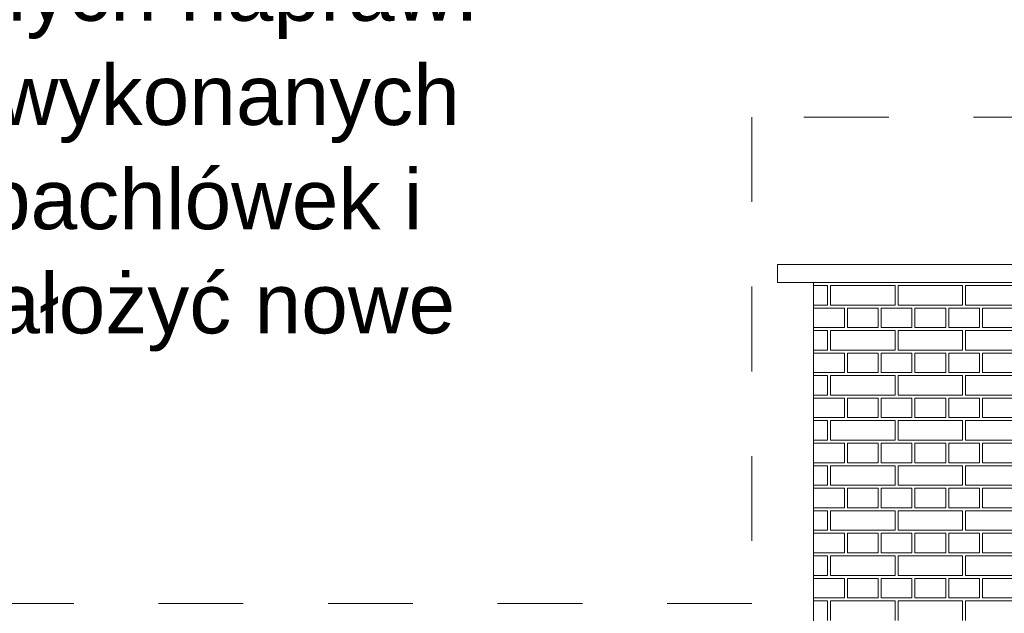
# Model space of a CAD drawing. Extents: x -396299 to -11759, y -15022 to 18278.
# Tile 190 of 205: x -44781 to -41504, y 12999 to 14975. Entities that reach past the tile are written whole.
import ezdxf

# ---------------------------------------------------------------- set-up
doc = ezdxf.new("R2010")
doc.units = 0
doc.header["$MEASUREMENT"] = 0
doc.linetypes.add('Dashed', pattern=[564.444447, 282.222223, -282.222223])
doc.layers.add('A-Opisy_Nr_Pióra__88', color=7, linetype='Continuous', lineweight=20, true_color=0xfd4435)
doc.layers.add('Arch kolorystyka_Nr_Pióra__102', color=7, linetype='Continuous', lineweight=13, true_color=0xcccccc)
doc.layers.add('Arch opisy_Nr_Pióra__5', color=7, linetype='Continuous', lineweight=13)
doc.layers.add('INWENT DACH_Nr_Pióra__21', color=7, linetype='Continuous', lineweight=13)
doc.styles.add('GENERATED_STYLE_10', font='arial.ttf')

# ---------------------------------------------------------------- blocks, each defined once
blk = doc.blocks.new('*X12')
at = {"layer": 'Arch kolorystyka_Nr_Pióra__102', "linetype": 'Continuous'}
for p, q in [((-42092.5, 14090.6), (-42138.7, 14090.6)), ((-42092.5, 14025.6), (-42092.5, 14090.6)), ((-41867.5, 14090.6), (-42082.5, 14090.6)), ((-42082.5, 14025.6), (-42082.5, 14090.6)), ((-41867.5, 14025.6), (-41867.5, 14090.6)), ((-41642.5, 14090.6), (-41857.5, 14090.6)), ((-41857.5, 14025.6), (-41857.5, 14090.6)), ((-41642.5, 14025.6), (-41642.5, 14090.6)), ((-41417.5, 14090.6), (-41632.5, 14090.6)), ((-41632.5, 14025.6), (-41632.5, 14090.6)), ((-42138.7, 14025.6), (-42092.5, 14025.6)), ((-42138.7, 14015.6), (-42138.7, 13950.6)), ((-42138.7, 14015.6), (-42036.2, 14015.6)), ((-42082.5, 14025.6), (-41867.5, 14025.6)), ((-42036.2, 14015.6), (-42036.2, 13950.6)), ((-42026.2, 14015.6), (-42026.2, 13950.6)), ((-42026.2, 14015.6), (-41923.7, 14015.6)), ((-41923.7, 14015.6), (-41923.7, 13950.6)), ((-41913.7, 14015.6), (-41913.7, 13950.6)), ((-41913.7, 14015.6), (-41811.2, 14015.6)), ((-41857.5, 14025.6), (-41642.5, 14025.6)), ((-41811.2, 14015.6), (-41811.2, 13950.6)), ((-41801.2, 14015.6), (-41801.2, 13950.6)), ((-41801.2, 14015.6), (-41698.7, 14015.6)), ((-41698.7, 14015.6), (-41698.7, 13950.6)), ((-41688.7, 14015.6), (-41688.7, 13950.6)), ((-41688.7, 14015.6), (-41586.2, 14015.6)), ((-41632.5, 14025.6), (-41417.5, 14025.6)), ((-41586.2, 14015.6), (-41586.2, 13950.6)), ((-41576.2, 14015.6), (-41576.2, 13950.6)), ((-41576.2, 14015.6), (-41473.7, 14015.6)), ((-42138.7, 13950.6), (-42036.2, 13950.6)), ((-42092.5, 13940.6), (-42138.7, 13940.6)), ((-42092.5, 13875.6), (-42092.5, 13940.6)), ((-41867.5, 13940.6), (-42082.5, 13940.6)), ((-42082.5, 13875.6), (-42082.5, 13940.6)), ((-42026.2, 13950.6), (-41923.7, 13950.6)), ((-41913.7, 13950.6), (-41811.2, 13950.6)), ((-41867.5, 13875.6), (-41867.5, 13940.6)), ((-41642.5, 13940.6), (-41857.5, 13940.6)), ((-41857.5, 13875.6), (-41857.5, 13940.6)), ((-41801.2, 13950.6), (-41698.7, 13950.6)), ((-41688.7, 13950.6), (-41586.2, 13950.6)), ((-41642.5, 13875.6), (-41642.5, 13940.6)), ((-41417.5, 13940.6), (-41632.5, 13940.6)), ((-41632.5, 13875.6), (-41632.5, 13940.6)), ((-41576.2, 13950.6), (-41473.7, 13950.6)), ((-42138.7, 13875.6), (-42092.5, 13875.6)), ((-42138.7, 13865.6), (-42138.7, 13800.6)), ((-42138.7, 13865.6), (-42036.2, 13865.6)), ((-42082.5, 13875.6), (-41867.5, 13875.6)), ((-42036.2, 13865.6), (-42036.2, 13800.6)), ((-42026.2, 13865.6), (-42026.2, 13800.6)), ((-42026.2, 13865.6), (-41923.7, 13865.6)), ((-41923.7, 13865.6), (-41923.7, 13800.6)), ((-41913.7, 13865.6), (-41913.7, 13800.6)), ((-41913.7, 13865.6), (-41811.2, 13865.6)), ((-41857.5, 13875.6), (-41642.5, 13875.6)), ((-41811.2, 13865.6), (-41811.2, 13800.6)), ((-41801.2, 13865.6), (-41801.2, 13800.6)), ((-41801.2, 13865.6), (-41698.7, 13865.6)), ((-41698.7, 13865.6), (-41698.7, 13800.6)), ((-41688.7, 13865.6), (-41688.7, 13800.6)), ((-41688.7, 13865.6), (-41586.2, 13865.6)), ((-41632.5, 13875.6), (-41417.5, 13875.6)), ((-41586.2, 13865.6), (-41586.2, 13800.6)), ((-41576.2, 13865.6), (-41576.2, 13800.6)), ((-41576.2, 13865.6), (-41473.7, 13865.6)), ((-42138.7, 13800.6), (-42036.2, 13800.6)), ((-42026.2, 13800.6), (-41923.7, 13800.6)), ((-41913.7, 13800.6), (-41811.2, 13800.6)), ((-41801.2, 13800.6), (-41698.7, 13800.6)), ((-41688.7, 13800.6), (-41586.2, 13800.6)), ((-41576.2, 13800.6), (-41473.7, 13800.6)), ((-42092.5, 13790.6), (-42138.7, 13790.6)), ((-42092.5, 13725.6), (-42092.5, 13790.6)), ((-41867.5, 13790.6), (-42082.5, 13790.6)), ((-42082.5, 13725.6), (-42082.5, 13790.6)), ((-41867.5, 13725.6), (-41867.5, 13790.6)), ((-41642.5, 13790.6), (-41857.5, 13790.6)), ((-41857.5, 13725.6), (-41857.5, 13790.6)), ((-41642.5, 13725.6), (-41642.5, 13790.6)), ((-41417.5, 13790.6), (-41632.5, 13790.6)), ((-41632.5, 13725.6), (-41632.5, 13790.6)), ((-42138.7, 13725.6), (-42092.5, 13725.6)), ((-42138.7, 13715.6), (-42138.7, 13650.6)), ((-42138.7, 13715.6), (-42036.2, 13715.6)), ((-42082.5, 13725.6), (-41867.5, 13725.6)), ((-42036.2, 13715.6), (-42036.2, 13650.6)), ((-42026.2, 13715.6), (-42026.2, 13650.6)), ((-42026.2, 13715.6), (-41923.7, 13715.6)), ((-41923.7, 13715.6), (-41923.7, 13650.6)), ((-41913.7, 13715.6), (-41913.7, 13650.6)), ((-41913.7, 13715.6), (-41811.2, 13715.6)), ((-41857.5, 13725.6), (-41642.5, 13725.6)), ((-41811.2, 13715.6), (-41811.2, 13650.6)), ((-41801.2, 13715.6), (-41801.2, 13650.6)), ((-41801.2, 13715.6), (-41698.7, 13715.6)), ((-41698.7, 13715.6), (-41698.7, 13650.6)), ((-41688.7, 13715.6), (-41688.7, 13650.6)), ((-41688.7, 13715.6), (-41586.2, 13715.6)), ((-41632.5, 13725.6), (-41417.5, 13725.6)), ((-41586.2, 13715.6), (-41586.2, 13650.6)), ((-41576.2, 13715.6), (-41576.2, 13650.6)), ((-41576.2, 13715.6), (-41473.7, 13715.6)), ((-42138.7, 13650.6), (-42036.2, 13650.6)), ((-42092.5, 13640.6), (-42138.7, 13640.6)), ((-42092.5, 13575.6), (-42092.5, 13640.6)), ((-41867.5, 13640.6), (-42082.5, 13640.6)), ((-42082.5, 13575.6), (-42082.5, 13640.6)), ((-42026.2, 13650.6), (-41923.7, 13650.6)), ((-41913.7, 13650.6), (-41811.2, 13650.6)), ((-41867.5, 13575.6), (-41867.5, 13640.6)), ((-41642.5, 13640.6), (-41857.5, 13640.6)), ((-41857.5, 13575.6), (-41857.5, 13640.6)), ((-41801.2, 13650.6), (-41698.7, 13650.6)), ((-41688.7, 13650.6), (-41586.2, 13650.6)), ((-41642.5, 13575.6), (-41642.5, 13640.6)), ((-41417.5, 13640.6), (-41632.5, 13640.6)), ((-41632.5, 13575.6), (-41632.5, 13640.6)), ((-41576.2, 13650.6), (-41473.7, 13650.6)), ((-42138.7, 13575.6), (-42092.5, 13575.6)), ((-42082.5, 13575.6), (-41867.5, 13575.6)), ((-41857.5, 13575.6), (-41642.5, 13575.6)), ((-41632.5, 13575.6), (-41417.5, 13575.6)), ((-42138.7, 13565.6), (-42138.7, 13500.6)), ((-42138.7, 13565.6), (-42036.2, 13565.6)), ((-42036.2, 13565.6), (-42036.2, 13500.6)), ((-42026.2, 13565.6), (-42026.2, 13500.6)), ((-42026.2, 13565.6), (-41923.7, 13565.6)), ((-41923.7, 13565.6), (-41923.7, 13500.6)), ((-41913.7, 13565.6), (-41913.7, 13500.6)), ((-41913.7, 13565.6), (-41811.2, 13565.6)), ((-41811.2, 13565.6), (-41811.2, 13500.6)), ((-41801.2, 13565.6), (-41801.2, 13500.6)), ((-41801.2, 13565.6), (-41698.7, 13565.6)), ((-41698.7, 13565.6), (-41698.7, 13500.6)), ((-41688.7, 13565.6), (-41688.7, 13500.6)), ((-41688.7, 13565.6), (-41586.2, 13565.6)), ((-41586.2, 13565.6), (-41586.2, 13500.6)), ((-41576.2, 13565.6), (-41576.2, 13500.6)), ((-41576.2, 13565.6), (-41473.7, 13565.6)), ((-42138.7, 13500.6), (-42036.2, 13500.6)), ((-42092.5, 13490.6), (-42138.7, 13490.6)), ((-42092.5, 13425.6), (-42092.5, 13490.6)), ((-41867.5, 13490.6), (-42082.5, 13490.6)), ((-42082.5, 13425.6), (-42082.5, 13490.6)), ((-42026.2, 13500.6), (-41923.7, 13500.6)), ((-41913.7, 13500.6), (-41811.2, 13500.6)), ((-41867.5, 13425.6), (-41867.5, 13490.6)), ((-41642.5, 13490.6), (-41857.5, 13490.6)), ((-41857.5, 13425.6), (-41857.5, 13490.6)), ((-41801.2, 13500.6), (-41698.7, 13500.6)), ((-41688.7, 13500.6), (-41586.2, 13500.6)), ((-41642.5, 13425.6), (-41642.5, 13490.6)), ((-41417.5, 13490.6), (-41632.5, 13490.6)), ((-41632.5, 13425.6), (-41632.5, 13490.6)), ((-41576.2, 13500.6), (-41473.7, 13500.6)), ((-42138.7, 13425.6), (-42092.5, 13425.6)), ((-42138.7, 13415.6), (-42138.7, 13350.6)), ((-42138.7, 13415.6), (-42036.2, 13415.6)), ((-42082.5, 13425.6), (-41867.5, 13425.6)), ((-42036.2, 13415.6), (-42036.2, 13350.6)), ((-42026.2, 13415.6), (-42026.2, 13350.6)), ((-42026.2, 13415.6), (-41923.7, 13415.6)), ((-41923.7, 13415.6), (-41923.7, 13350.6)), ((-41913.7, 13415.6), (-41913.7, 13350.6)), ((-41913.7, 13415.6), (-41811.2, 13415.6)), ((-41857.5, 13425.6), (-41642.5, 13425.6)), ((-41811.2, 13415.6), (-41811.2, 13350.6)), ((-41801.2, 13415.6), (-41801.2, 13350.6)), ((-41801.2, 13415.6), (-41698.7, 13415.6)), ((-41698.7, 13415.6), (-41698.7, 13350.6)), ((-41688.7, 13415.6), (-41688.7, 13350.6)), ((-41688.7, 13415.6), (-41586.2, 13415.6)), ((-41632.5, 13425.6), (-41417.5, 13425.6)), ((-41586.2, 13415.6), (-41586.2, 13350.6)), ((-41576.2, 13415.6), (-41576.2, 13350.6)), ((-41576.2, 13415.6), (-41473.7, 13415.6)), ((-42138.7, 13350.6), (-42036.2, 13350.6)), ((-42092.5, 13340.6), (-42138.7, 13340.6)), ((-42092.5, 13275.6), (-42092.5, 13340.6)), ((-41867.5, 13340.6), (-42082.5, 13340.6)), ((-42082.5, 13275.6), (-42082.5, 13340.6)), ((-42026.2, 13350.6), (-41923.7, 13350.6)), ((-41913.7, 13350.6), (-41811.2, 13350.6)), ((-41867.5, 13275.6), (-41867.5, 13340.6)), ((-41642.5, 13340.6), (-41857.5, 13340.6)), ((-41857.5, 13275.6), (-41857.5, 13340.6)), ((-41801.2, 13350.6), (-41698.7, 13350.6)), ((-41688.7, 13350.6), (-41586.2, 13350.6)), ((-41642.5, 13275.6), (-41642.5, 13340.6)), ((-41417.5, 13340.6), (-41632.5, 13340.6)), ((-41632.5, 13275.6), (-41632.5, 13340.6)), ((-41576.2, 13350.6), (-41473.7, 13350.6)), ((-42138.7, 13275.6), (-42092.5, 13275.6)), ((-42082.5, 13275.6), (-41867.5, 13275.6)), ((-41857.5, 13275.6), (-41642.5, 13275.6)), ((-41632.5, 13275.6), (-41417.5, 13275.6)), ((-42138.7, 13265.6), (-42138.7, 13200.6)), ((-42138.7, 13265.6), (-42036.2, 13265.6)), ((-42036.2, 13265.6), (-42036.2, 13200.6)), ((-42026.2, 13265.6), (-42026.2, 13200.6)), ((-42026.2, 13265.6), (-41923.7, 13265.6)), ((-41923.7, 13265.6), (-41923.7, 13200.6)), ((-41913.7, 13265.6), (-41913.7, 13200.6)), ((-41913.7, 13265.6), (-41811.2, 13265.6)), ((-41811.2, 13265.6), (-41811.2, 13200.6)), ((-41801.2, 13265.6), (-41801.2, 13200.6)), ((-41801.2, 13265.6), (-41698.7, 13265.6)), ((-41698.7, 13265.6), (-41698.7, 13200.6)), ((-41688.7, 13265.6), (-41688.7, 13200.6)), ((-41688.7, 13265.6), (-41586.2, 13265.6)), ((-41586.2, 13265.6), (-41586.2, 13200.6)), ((-41576.2, 13265.6), (-41576.2, 13200.6)), ((-41576.2, 13265.6), (-41473.7, 13265.6)), ((-42138.7, 13200.6), (-42036.2, 13200.6)), ((-42092.5, 13190.6), (-42138.7, 13190.6)), ((-42092.5, 13125.6), (-42092.5, 13190.6)), ((-41867.5, 13190.6), (-42082.5, 13190.6)), ((-42082.5, 13125.6), (-42082.5, 13190.6)), ((-42026.2, 13200.6), (-41923.7, 13200.6)), ((-41913.7, 13200.6), (-41811.2, 13200.6)), ((-41867.5, 13125.6), (-41867.5, 13190.6)), ((-41642.5, 13190.6), (-41857.5, 13190.6)), ((-41857.5, 13125.6), (-41857.5, 13190.6)), ((-41801.2, 13200.6), (-41698.7, 13200.6)), ((-41688.7, 13200.6), (-41586.2, 13200.6)), ((-41642.5, 13125.6), (-41642.5, 13190.6)), ((-41417.5, 13190.6), (-41632.5, 13190.6)), ((-41632.5, 13125.6), (-41632.5, 13190.6)), ((-41576.2, 13200.6), (-41473.7, 13200.6)), ((-42138.7, 13125.6), (-42092.5, 13125.6)), ((-42138.7, 13115.6), (-42138.7, 13050.6)), ((-42138.7, 13115.6), (-42036.2, 13115.6)), ((-42082.5, 13125.6), (-41867.5, 13125.6)), ((-42036.2, 13115.6), (-42036.2, 13050.6)), ((-42026.2, 13115.6), (-42026.2, 13050.6)), ((-42026.2, 13115.6), (-41923.7, 13115.6)), ((-41923.7, 13115.6), (-41923.7, 13050.6)), ((-41913.7, 13115.6), (-41913.7, 13050.6)), ((-41913.7, 13115.6), (-41811.2, 13115.6)), ((-41857.5, 13125.6), (-41642.5, 13125.6)), ((-41811.2, 13115.6), (-41811.2, 13050.6)), ((-41801.2, 13115.6), (-41801.2, 13050.6)), ((-41801.2, 13115.6), (-41698.7, 13115.6)), ((-41698.7, 13115.6), (-41698.7, 13050.6)), ((-41688.7, 13115.6), (-41688.7, 13050.6)), ((-41688.7, 13115.6), (-41586.2, 13115.6)), ((-41632.5, 13125.6), (-41417.5, 13125.6)), ((-41586.2, 13115.6), (-41586.2, 13050.6)), ((-41576.2, 13115.6), (-41576.2, 13050.6)), ((-41576.2, 13115.6), (-41473.7, 13115.6)), ((-42138.7, 13050.6), (-42036.2, 13050.6)), ((-42026.2, 13050.6), (-41923.7, 13050.6)), ((-41913.7, 13050.6), (-41811.2, 13050.6)), ((-41801.2, 13050.6), (-41698.7, 13050.6)), ((-41688.7, 13050.6), (-41586.2, 13050.6)), ((-41576.2, 13050.6), (-41473.7, 13050.6)), ((-42092.5, 13040.6), (-42138.7, 13040.6)), ((-42092.5, 12975.6), (-42092.5, 13040.6)), ((-41867.5, 13040.6), (-42082.5, 13040.6)), ((-42082.5, 12975.6), (-42082.5, 13040.6)), ((-41867.5, 12975.6), (-41867.5, 13040.6)), ((-41642.5, 13040.6), (-41857.5, 13040.6)), ((-41857.5, 12975.6), (-41857.5, 13040.6)), ((-41642.5, 12975.6), (-41642.5, 13040.6)), ((-41417.5, 13040.6), (-41632.5, 13040.6)), ((-41632.5, 12975.6), (-41632.5, 13040.6))]:
    blk.add_line(p, q, dxfattribs=at)
blk = doc.blocks.new('Wypełnienie_6')
at = {"layer": 'Arch kolorystyka_Nr_Pióra__102', "linetype": 'Continuous'}
blk.add_blockref('*X12', (0, 0), dxfattribs=at)

msp = doc.modelspace()

# ---------------------------------------------------------------- linework, layer by layer
at = {"layer": 'A-Opisy_Nr_Pióra__88', "linetype": 'Dashed'}
for p, q in [((-40759.4, 14651.4), (-42343.7, 14651.4)), ((-42343.7, 14651.4), (-42343.7, 13032.3)), ((-42343.7, 13032.3), (-62661, 13032.3))]:
    msp.add_line(p, q, dxfattribs=at)
at = {"layer": 'INWENT DACH_Nr_Pióra__21', "linetype": 'Continuous'}
for p, q in [((-42258.7, 14160.6), (-42258.7, 14100.6)), ((-42258.7, 14160.6), (-40828.7, 14160.6)), ((-42258.7, 14100.6), (-40828.7, 14100.6)), ((-42138.7, 14100.6), (-42138.7, 11774.4))]:
    msp.add_line(p, q, dxfattribs=at)

# ---------------------------------------------------------------- block references
at = {"layer": 'Arch kolorystyka_Nr_Pióra__102', "linetype": 'Continuous'}
msp.add_blockref('Wypełnienie_6', (0, 0), dxfattribs=at)

# ---------------------------------------------------------------- texts
at = {"layer": 'Arch opisy_Nr_Pióra__5', "linetype": 'Continuous', "insert": (-50536.9, 16905.7), "char_height": 200, "width": 8259.092, "attachment_point": 1, "line_spacing_factor": 1.040261, "style": 'GENERATED_STYLE_10'}
msp.add_mtext('{UWAGA:\\P1. Wszystkie wymiary sprawdzić na budowie\\P2. Z części cokołowej otynkowanej należy usunąć istniejący \\P   tynk i zastąpić nowym renowacyjnym\\P3. Z pozostałej części elewacji należy usunąć tynk częściowo \\P   odspojony od podłoża oraz wykonanie lokalnych napraw. \\P    Po usunięciu głuchych tynków, niefachowo wykonanych \\P    napraw, kotew, instalacji etc. spękanych szpachlówek i \\P   odpowiednim przygotowaniu muru, należy nałożyć nowe \\P   tynki i powłoki malarskie.}', dxfattribs=at)

doc.saveas('drawing.dxf')
